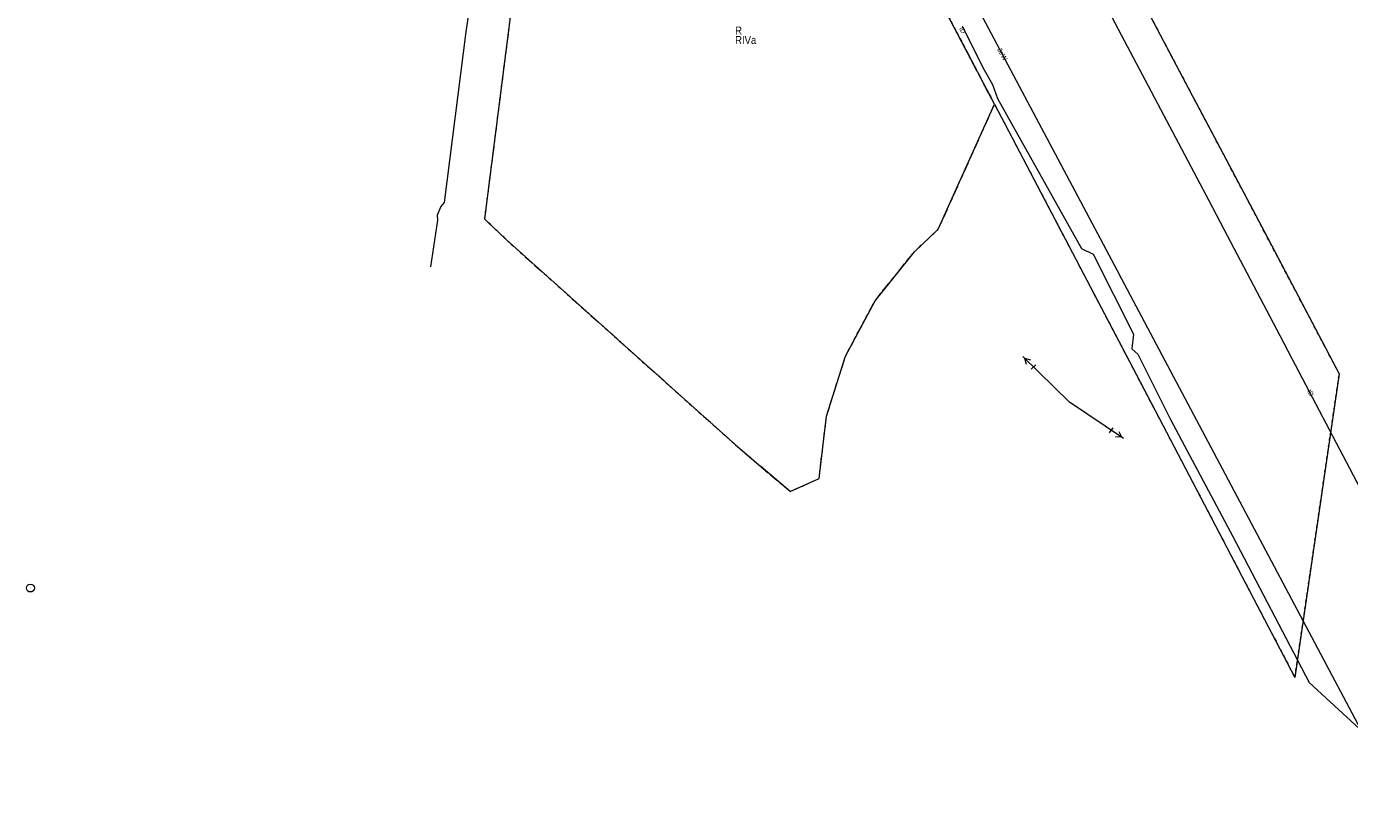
# Model space of a CAD drawing. Extents: x 7489187 to 7491099, y 5781939 to 5785132.
# Tile 8 of 217: x 7490358 to 7490568, y 5784097 to 5784222. Entities that reach past the tile are written whole.
import ezdxf
from ezdxf.enums import TextEntityAlignment as Align

# ---------------------------------------------------------------- set-up
doc = ezdxf.new("R2010")
doc.units = 0
doc.header["$MEASUREMENT"] = 0
for name, pattern in [('1.5_0.5', [2, 1.5, -0.5]), ('218-500', [1, 0.5, -0.5]), ('219-500', [0])]:
    doc.linetypes.add(name, pattern=pattern)
doc.layers.get('0').update_dxf_attribs({"linetype": 'CONTINUOUS', "lineweight": 5})
for name, color, linetype, transparency in [('121-Punkt osnowy szczegółowej', 7, 'CONTINUOUS', 0.8), ('203-Punkt załamania granicy działki nie stabilizowany', 7, 'CONTINUOUS', 0.8), ('209-Opis konturu klasyfikacyjnego', 7, 'CONTINUOUS', 0.8), ('210-Oznaczenie użytku', 7, 'CONTINUOUS', 0.8), ('217-Granica konturu klasyfikcyjnego', 7, 'CONTINUOUS', 0.8), ('218-Granica użytku', 7, 'CONTINUOUS', 0.8), ('219-Linia granicy', 7, 'CONTINUOUS', 0.8), ('przewód elektroenergetyczny (linia)', 7, 'CONTINUOUS', 0.8), ('przewód elektroenergetyczny (linia)-Atr1', 7, 'CONTINUOUS', 0.8), ('przewód elektroenergetyczny wysokiego napięcia (linia) - symbol', 7, 'CONTINUOUS', 0.8), ('przewód telekomunikacyjny (linia)', 7, 'CONTINUOUS', 0.8), ('przewód telekomunikacyjny (linia)-Atr1', 7, 'CONTINUOUS', 0.8)]:
    doc.layers.add(name, color=color, linetype=linetype, transparency=transparency)
doc.styles.get("Standard").update_dxf_attribs({"font": 'txt', "width": 0.75})

# ---------------------------------------------------------------- blocks, each defined once
blk = doc.blocks.new('203')
at = {"linetype": 'Continuous', "lineweight": 0}
h = blk.add_hatch(color=0, dxfattribs=at)
edge = h.paths.add_edge_path()
edge.add_arc((0, 0), 0.045, 0, 360)
blk = doc.blocks.new('PE02')
at = {"color": 0, "linetype": 'Continuous', "lineweight": 13}
for p, q in [((10.35, 0), (0, 0)), ((8, -0.5), (8, 0.5)), ((10, 0), (9.134, 0.5)), ((10, 0), (9.134, -0.5))]:
    blk.add_line(p, q, dxfattribs=at)
blk = doc.blocks.new('121')
at = {"linetype": 'Continuous', "lineweight": 13}
h = blk.add_hatch(color=0, dxfattribs=at)
edge = h.paths.add_edge_path()
edge.add_arc((0, 0), 0.045, 0, 360)
at = {"color": 0, "linetype": 'Continuous', "lineweight": 13}
blk.add_circle((0, 0), 0.625, dxfattribs=at)

msp = doc.modelspace()

# ---------------------------------------------------------------- linework, layer by layer
at = {"layer": '217-Granica konturu klasyfikcyjnego', "color": 3, "linetype": '1.5_0.5', "lineweight": 18, "flags": 128}
for points in [[(7490512.01, 5784209.24), (7490498.64, 5784234.76)], [(7490436.32, 5784232.26), (7490431.07, 5784191.03)], [(7490503.09, 5784189.39), (7490512.01, 5784209.24)], [(7490431.07, 5784191.03), (7490434.56, 5784187.7)], [(7490499.3, 5784185.83), (7490503.09, 5784189.39)], [(7490434.56, 5784187.7), (7490470.88, 5784155.18)], [(7490493.05, 5784178.04), (7490499.3, 5784185.83)], [(7490488.35, 5784169.23), (7490493.05, 5784178.04)], [(7490485.35, 5784159.71), (7490488.35, 5784169.23)], [(7490484.16, 5784149.79), (7490485.35, 5784159.71)], [(7490470.88, 5784155.18), (7490474.93, 5784151.7)], [(7490474.93, 5784151.7), (7490479.58, 5784147.75)], [(7490479.58, 5784147.75), (7490484.16, 5784149.79)]]:
    msp.add_lwpolyline(points, dxfattribs=at)
at = {"layer": '218-Granica użytku', "color": 3, "linetype": '218-500', "lineweight": 18, "flags": 128}
for points in [[(7490543.97, 5784209.59), (7490525.65, 5784244.35)], [(7490512.01, 5784209.24), (7490498.64, 5784234.76)], [(7490498.64, 5784234.76), (7490512.01, 5784209.24)], [(7490436.32, 5784232.26), (7490431.07, 5784191.03)], [(7490503.09, 5784189.39), (7490512.01, 5784209.24)], [(7490512.01, 5784209.24), (7490535.11, 5784165.15)], [(7490554.9, 5784188.86), (7490543.97, 5784209.59)], [(7490431.07, 5784191.03), (7490434.56, 5784187.7)], [(7490499.3, 5784185.83), (7490503.09, 5784189.39)], [(7490566.72, 5784166.42), (7490554.9, 5784188.86)], [(7490434.56, 5784187.7), (7490470.88, 5784155.18)], [(7490493.05, 5784178.04), (7490499.3, 5784185.83)], [(7490488.35, 5784169.23), (7490493.05, 5784178.04)], [(7490485.35, 5784159.71), (7490488.35, 5784169.23)], [(7490535.11, 5784165.15), (7490559.69, 5784118.22)], [(7490559.69, 5784118.22), (7490566.72, 5784166.42)], [(7490484.16, 5784149.79), (7490485.35, 5784159.71)], [(7490470.88, 5784155.18), (7490474.93, 5784151.7)], [(7490474.93, 5784151.7), (7490479.58, 5784147.75)], [(7490479.58, 5784147.75), (7490484.16, 5784149.79)]]:
    msp.add_lwpolyline(points, dxfattribs=at)
at = {"layer": '219-Linia granicy', "color": 7, "linetype": '219-500', "lineweight": 18, "flags": 128}
for points in [[(7490543.97, 5784209.59), (7490525.65, 5784244.35)], [(7490512.01, 5784209.24), (7490498.64, 5784234.76)], [(7490436.32, 5784232.26), (7490431.07, 5784191.03)], [(7490503.09, 5784189.39), (7490512.01, 5784209.24)], [(7490512.01, 5784209.24), (7490535.11, 5784165.15)], [(7490543.97, 5784209.59), (7490554.9, 5784188.86)], [(7490431.07, 5784191.03), (7490434.56, 5784187.7)], [(7490499.3, 5784185.83), (7490503.09, 5784189.39)], [(7490554.9, 5784188.86), (7490566.72, 5784166.42)], [(7490434.56, 5784187.7), (7490470.88, 5784155.18)], [(7490493.05, 5784178.04), (7490499.3, 5784185.83)], [(7490488.35, 5784169.23), (7490493.05, 5784178.04)], [(7490485.35, 5784159.71), (7490488.35, 5784169.23)], [(7490535.11, 5784165.15), (7490559.69, 5784118.22)], [(7490566.72, 5784166.42), (7490559.69, 5784118.22)], [(7490484.16, 5784149.79), (7490485.35, 5784159.71)], [(7490470.88, 5784155.18), (7490474.93, 5784151.7)], [(7490479.58, 5784147.75), (7490474.93, 5784151.7)], [(7490479.58, 5784147.75), (7490484.16, 5784149.79)]]:
    msp.add_lwpolyline(points, dxfattribs=at)
at = {"layer": 'przewód elektroenergetyczny (linia)', "color": 1, "linetype": 'Continuous', "lineweight": 18, "flags": 128}
msp.add_lwpolyline([(7490421.69, 5784390.59), (7490424.27, 5784385.68), (7490426.24, 5784381.98), (7490437.93, 5784359.83), (7490461.3, 5784315.64), (7490484.62, 5784271.42), (7490498.7, 5784244.94), (7490507.91, 5784227.19), (7490521.21, 5784202.16), (7490531.46, 5784182.82), (7490532.15, 5784181.53), (7490575.61, 5784099.62), (7490588.9, 5784096.87), (7490610.63, 5784101.71)], dxfattribs=at)
at = {"layer": 'przewód telekomunikacyjny (linia)', "color": 30, "linetype": 'Continuous', "lineweight": 18, "flags": 128}
for points in [[(7490459.21, 5784358.56), (7490459.08, 5784358.05), (7490447.57, 5784352.39), (7490446.28, 5784339.06), (7490438.26, 5784288.21), (7490432.54, 5784250.78), (7490428.13, 5784220.75), (7490424.68, 5784193.63), (7490424.16, 5784193.02), (7490423.57, 5784191.62), (7490423.64, 5784190.85), (7490422.52, 5784183.42)], [(7490459.21, 5784358.56), (7490475.64, 5784327.5), (7490481.69, 5784315.92), (7490490.05, 5784299.91), (7490490.89, 5784298.29), (7490500.92, 5784279.42), (7490503.79, 5784274.01), (7490512.53, 5784257.43), (7490524.97, 5784233.83), (7490528.25, 5784227.6), (7490546.01, 5784193.96), (7490548.42, 5784189.39), (7490557.31, 5784172.52), (7490559.21, 5784168.89), (7490572.67, 5784143.18), (7490581.97, 5784125.55), (7490598.54, 5784116.81), (7490600.77, 5784115.63), (7490601.45, 5784114.87), (7490602.06, 5784113.65), (7490613.14, 5784071.97)], [(7490506.87, 5784221.64), (7490510.38, 5784214.73), (7490511.67, 5784212.4), (7490512.49, 5784210.15), (7490525.79, 5784186.31), (7490527.65, 5784185.41), (7490534.06, 5784172.75), (7490533.82, 5784170.39), (7490534.73, 5784169.56), (7490539.06, 5784160.96), (7490539.95, 5784159.16), (7490549.85, 5784140.58), (7490561.97, 5784117.41), (7490571.26, 5784108.82)]]:
    msp.add_lwpolyline(points, dxfattribs=at)

# ---------------------------------------------------------------- block references
at = {"layer": '121-Punkt osnowy szczegółowej', "color": 7, "linetype": 'Continuous', "lineweight": 18}
msp.add_blockref('121', (7490359.01, 5784132.41), dxfattribs=at)
at = {"layer": '203-Punkt załamania granicy działki nie stabilizowany', "color": 7, "linetype": 'Continuous', "lineweight": 18}
for p in [(7490512.01, 5784209.24), (7490543.97, 5784209.59), (7490431.07, 5784191.03), (7490503.09, 5784189.39), (7490554.9, 5784188.86), (7490434.56, 5784187.7), (7490499.3, 5784185.83), (7490493.05, 5784178.04), (7490488.35, 5784169.23), (7490535.11, 5784165.15), (7490566.72, 5784166.42), (7490485.35, 5784159.71), (7490470.88, 5784155.18), (7490474.93, 5784151.7), (7490484.16, 5784149.79), (7490479.58, 5784147.75), (7490559.69, 5784118.22)]:
    msp.add_blockref('203', p, dxfattribs=at)
at = {"layer": 'przewód elektroenergetyczny wysokiego napięcia (linia) - symbol', "color": 1, "linetype": 'Continuous', "lineweight": 18}
for rotation in [135.603, 326.0690000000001]:
    msp.add_blockref('PE02', (7490523.91, 5784161.93), dxfattribs=dict(at, rotation=rotation))

# ---------------------------------------------------------------- texts
at = {"layer": '209-Opis konturu klasyfikacyjnego', "color": 3, "linetype": 'Continuous', "lineweight": 18, "width": 0.9}
msp.add_text('RIVa', height=1.25, dxfattribs=at).set_placement((7490470.85, 5784218.82))
at = {"layer": '210-Oznaczenie użytku', "color": 3, "linetype": 'Continuous', "lineweight": 18, "width": 0.9}
msp.add_text('R', height=1.25, dxfattribs=at).set_placement((7490470.85, 5784220.32))
at = {"layer": 'przewód elektroenergetyczny (linia)-Atr1', "color": 1, "width": 0.9}
msp.add_text('3eW', height=0.75, rotation=298.376, dxfattribs=at).set_placement((7490513.25, 5784217.2), align=Align.MIDDLE_CENTER)
at = {"layer": 'przewód telekomunikacyjny (linia)-Atr1', "color": 30, "width": 0.9}
for rotation, p in [(297.859, (7490506.95, 5784221)), (298.599, (7490562.18, 5784163.41))]:
    msp.add_text('tD', height=0.75, rotation=rotation, dxfattribs=at).set_placement(p, align=Align.MIDDLE_CENTER)

doc.saveas('drawing.dxf')
